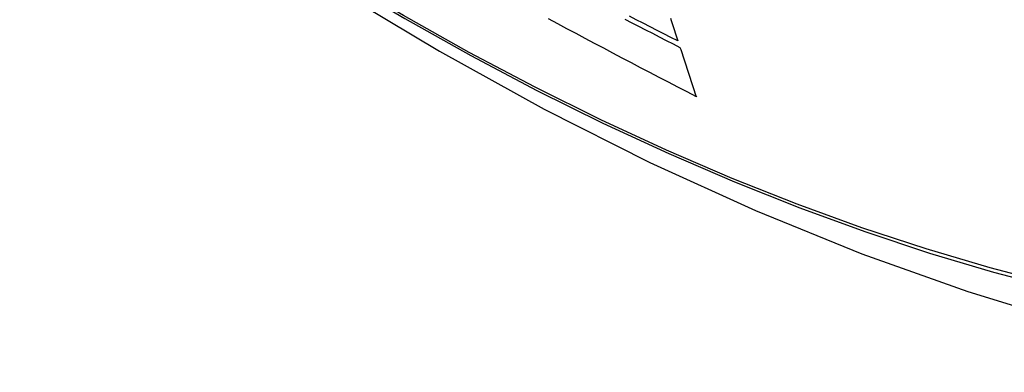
# Model space of a CAD drawing. Header units: inches. Extents: x 28 to 747, y 82 to 346.
# Tile 144 of 246: x 636.987 to 637.352, y 322.433 to 322.564. Entities that reach past the tile are written whole.
import ezdxf

# ---------------------------------------------------------------- set-up
doc = ezdxf.new("R2010")
doc.units = ezdxf.units.IN
doc.header["$MEASUREMENT"] = 0
doc.layers.add('Visible Edges(ANSI)', color=7, linetype='Continuous', lineweight=25)
doc.layers.add('Visible Tangent Edges(ANSI)', color=7, linetype='Continuous', lineweight=25)

msp = doc.modelspace()

# ---------------------------------------------------------------- linework, layer by layer
at = {"layer": 'Visible Edges(ANSI)', "flags": 128}
for points in [[(636.84313, 322.78405), (636.87894, 322.74989), (636.9153, 322.71713), (636.95218, 322.68581), (636.98953, 322.65599), (637.02729, 322.62773), (637.06543, 322.60107), (637.10388, 322.57607), (637.14262, 322.55276), (637.18159, 322.53121), (637.22075, 322.51145), (637.26006, 322.49355), (637.29948, 322.47754), (637.33896, 322.46347), (637.37845, 322.45141), (637.41791, 322.44139), (637.45729, 322.43349)], [(637.23806, 322.53583), (637.2346, 322.53761), (637.23115, 322.5394), (637.2277, 322.5412), (637.22425, 322.54299), (637.2208, 322.54479), (637.21736, 322.54659), (637.21393, 322.5484), (637.21049, 322.5502), (637.20706, 322.55201), (637.20364, 322.55383), (637.20021, 322.55564), (637.19679, 322.55746), (637.19338, 322.55928), (637.18997, 322.56111), (637.18656, 322.56294), (637.18315, 322.56477)], [(637.21149, 322.56467), (637.21405, 322.56335), (637.2166, 322.56203), (637.21916, 322.56071), (637.22173, 322.5594), (637.22429, 322.55809), (637.22685, 322.55678), (637.22942, 322.55547), (637.23199, 322.55416)], [(637.2312, 322.55656), (637.22862, 322.55787), (637.22604, 322.55919), (637.22347, 322.5605), (637.22089, 322.56181), (637.21832, 322.56313), (637.21576, 322.56445), (637.21319, 322.56577)], [(637.22846, 322.56498), (637.22871, 322.56422), (637.22896, 322.56345), (637.22921, 322.56268), (637.22946, 322.56192), (637.22971, 322.56115), (637.22996, 322.56039), (637.2302, 322.55962), (637.23045, 322.55886), (637.2307, 322.55809), (637.23095, 322.55733), (637.2312, 322.55656)], [(637.23199, 322.55416), (637.23224, 322.5534), (637.23249, 322.55263), (637.23274, 322.55186), (637.233, 322.5511), (637.23325, 322.55033), (637.2335, 322.54957), (637.23375, 322.5488), (637.234, 322.54804), (637.23426, 322.54727), (637.23451, 322.54651), (637.23476, 322.54574), (637.23502, 322.54498), (637.23527, 322.54422), (637.23552, 322.54345), (637.23578, 322.54269), (637.23603, 322.54192), (637.23628, 322.54116), (637.23654, 322.5404), (637.23679, 322.53963), (637.23705, 322.53887), (637.2373, 322.53811), (637.23755, 322.53735), (637.23781, 322.53659), (637.23806, 322.53583)]]:
    msp.add_lwpolyline(points, dxfattribs=at)
at = {"layer": 'Visible Tangent Edges(ANSI)', "flags": 128}
for points in [[(636.83974, 322.78903), (636.86302, 322.76663), (636.88655, 322.74482), (636.91031, 322.72363), (636.93427, 322.70309), (636.9584, 322.68323), (636.98268, 322.66406), (637.00707, 322.64562), (637.03155, 322.62793), (637.05609, 322.61099), (637.08065, 322.59485), (637.10521, 322.5795), (637.12977, 322.56494), (637.15432, 322.55118), (637.17886, 322.53822), (637.20337, 322.52606), (637.22783, 322.51473), (637.25221, 322.50422), (637.27647, 322.49457), (637.30061, 322.48576), (637.32463, 322.4778), (637.34849, 322.4707), (637.37218, 322.46446)], [(637.37082, 322.46612), (637.34723, 322.47228), (637.32347, 322.4793), (637.29955, 322.48719), (637.27549, 322.49592), (637.25132, 322.50551), (637.22702, 322.51595), (637.20264, 322.52723), (637.1782, 322.53934), (637.15372, 322.55226), (637.12924, 322.56598), (637.10474, 322.5805), (637.08024, 322.59582), (637.05573, 322.61195), (637.03125, 322.62886), (637.00682, 322.64654), (636.98248, 322.66497), (636.95826, 322.68412), (636.93419, 322.70396), (636.91029, 322.72449), (636.8866, 322.74566), (636.86314, 322.76744), (636.83992, 322.78983)]]:
    msp.add_lwpolyline(points, dxfattribs=at)

doc.saveas('drawing.dxf')
